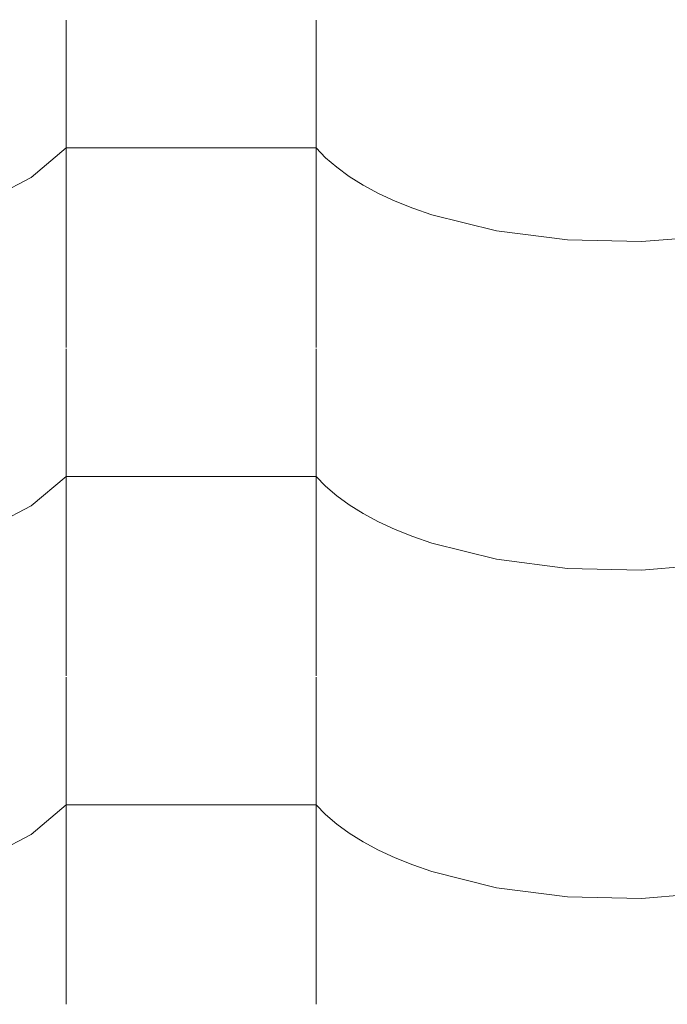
# Model space of a CAD drawing. Header units: millimetres. Extents: x -36478 to 31050, y -14815 to 11827.
# Tile 96 of 256: x -18061 to -17936, y 7715 to 7904. Entities that reach past the tile are written whole.
import ezdxf

# ---------------------------------------------------------------- set-up
doc = ezdxf.new("R2010")
doc.units = ezdxf.units.MM
doc.header["$MEASUREMENT"] = 0
doc.linetypes.add('Wipeout_Contour', pattern=[1000, 0, -1000])
doc.layers.add('Nové_Výplně - Povrchové', color=7, linetype='Continuous')

# ---------------------------------------------------------------- blocks, each defined once
blk = doc.blocks.new('*X13')
at = {"layer": 'Nové_Výplně - Povrchové', "color": 21, "linetype": 'Continuous', "lineweight": 20, "true_color": 0xffaaaa}
for p, q in [((-18051.72, 7903.99), (-18051.72, 7841.11)), ((-18003.69, 7903.99), (-18003.69, 7841.11)), ((-18058.39, 7873.77), (-18051.72, 7879.46)), ((-18027.71, 7879.46), (-18051.72, 7879.46)), ((-18003.69, 7879.46), (-18027.71, 7879.46)), ((-18003.69, 7879.46), (-18001.86, 7877.56)), ((-18001.86, 7877.56), (-17999.74, 7875.73)), ((-17999.74, 7875.73), (-17997.34, 7873.98)), ((-18067.7, 7868.9), (-18058.39, 7873.77)), ((-17997.34, 7873.98), (-17994.65, 7872.3)), ((-17994.65, 7872.3), (-17991.71, 7870.73)), ((-17991.71, 7870.73), (-17988.53, 7869.25)), ((-17988.53, 7869.25), (-17985.12, 7867.88)), ((-17985.12, 7867.88), (-17981.5, 7866.62)), ((-17981.5, 7866.62), (-17969.05, 7863.52)), ((-17969.05, 7863.52), (-17955.39, 7861.77)), ((-17955.39, 7861.77), (-17941.21, 7861.45)), ((-17941.21, 7861.45), (-17927.24, 7862.58)), ((-18051.72, 7840.88), (-18051.72, 7778)), ((-18003.69, 7840.88), (-18003.69, 7778)), ((-18058.39, 7810.66), (-18051.72, 7816.35)), ((-18027.71, 7816.35), (-18051.72, 7816.35)), ((-18003.69, 7816.35), (-18027.71, 7816.35)), ((-18003.69, 7816.35), (-18001.86, 7814.46)), ((-18001.86, 7814.46), (-17999.74, 7812.63)), ((-17999.74, 7812.63), (-17997.34, 7810.87)), ((-18067.7, 7805.8), (-18058.39, 7810.66)), ((-17997.34, 7810.87), (-17994.65, 7809.2)), ((-17994.65, 7809.2), (-17991.71, 7807.62)), ((-17991.71, 7807.62), (-17988.53, 7806.14)), ((-17988.53, 7806.14), (-17985.12, 7804.77)), ((-17985.12, 7804.77), (-17981.5, 7803.52)), ((-17981.5, 7803.52), (-17969.05, 7800.42)), ((-17969.05, 7800.42), (-17955.39, 7798.66)), ((-17941.21, 7798.34), (-17927.24, 7799.47)), ((-17955.39, 7798.66), (-17941.21, 7798.34)), ((-18051.72, 7777.78), (-18051.72, 7714.9)), ((-18003.69, 7777.78), (-18003.69, 7714.9)), ((-18058.39, 7747.56), (-18051.72, 7753.25)), ((-18027.71, 7753.25), (-18051.72, 7753.25)), ((-18003.69, 7753.25), (-18027.71, 7753.25)), ((-18003.69, 7753.25), (-18001.86, 7751.35)), ((-18001.86, 7751.35), (-17999.74, 7749.52)), ((-17999.74, 7749.52), (-17997.34, 7747.77)), ((-17997.34, 7747.77), (-17994.65, 7746.09)), ((-18067.7, 7742.69), (-18058.39, 7747.56)), ((-17994.65, 7746.09), (-17991.71, 7744.52)), ((-17991.71, 7744.52), (-17988.53, 7743.04)), ((-17988.53, 7743.04), (-17985.12, 7741.67)), ((-17985.12, 7741.67), (-17981.5, 7740.41)), ((-17981.5, 7740.41), (-17969.05, 7737.31)), ((-17969.05, 7737.31), (-17955.39, 7735.56)), ((-17955.39, 7735.56), (-17941.21, 7735.24)), ((-17941.21, 7735.24), (-17927.24, 7736.37))]:
    blk.add_line(p, q, dxfattribs=at)
blk = doc.blocks.new('výplň_6_1', base_point=(0, 0))
at = {"layer": 'Nové_Výplně - Povrchové', "color": 21, "linetype": 'Continuous', "lineweight": 20, "true_color": 0xffaaaa}
blk.add_blockref('*X13', (0, 0), dxfattribs=at)
blk = doc.blocks.new('*X6029')
at = {"layer": 'Nové_Výplně - Povrchové', "color": 21, "linetype": 'Continuous', "lineweight": 20, "true_color": 0xffaaaa}
for p, q in [((-18148.33, 7895.67), (-18148.33, 7872.27)), ((-18162.03, 7885.01), (-18148.33, 7885.01)), ((-18143.53, 7876), (-18148.33, 7885.01))]:
    blk.add_line(p, q, dxfattribs=at)
blk = doc.blocks.new('výplň_3014_1', base_point=(0, 0))
at = {"color": 254, "linetype": 'Wipeout_Contour', "lineweight": 0, "ltscale": 79081.275797}
blk.add_wipeout([(-18062.84, 7962.16), (-18190.09, 7863.19), (-18178.94, 7848.46), (-18051.69, 7947.43)], dxfattribs=at).dxf.layer = 'Nové_Výplně - Povrchové'
at = {"layer": 'Nové_Výplně - Povrchové', "color": 21, "linetype": 'Continuous', "lineweight": 20, "true_color": 0xffaaaa}
blk.add_blockref('*X6029', (0, 0), dxfattribs=at)
blk = doc.blocks.new('*X6031')
at = {"layer": 'Nové_Výplně - Povrchové', "color": 21, "linetype": 'Continuous', "lineweight": 20, "true_color": 0xffaaaa}
for p, q in [((-18100.94, 7909.12), (-18093.4, 7892.01)), ((-18132.63, 7872.48), (-18132.33, 7884.71)), ((-18132.22, 7884.79), (-18124.68, 7867.67)), ((-18111.32, 7885.01), (-18131.94, 7885.01)), ((-18102.39, 7885.01), (-18111.32, 7885.01)), ((-18136.05, 7861.76), (-18132.63, 7872.48)), ((-18141.5, 7854.59), (-18136.05, 7861.76)), ((-18151.37, 7847.84), (-18145.48, 7851.5)), ((-18177.63, 7846.74), (-18175.2, 7846.05)), ((-18162.49, 7845.34), (-18151.37, 7847.84)), ((-18175.2, 7846.05), (-18162.49, 7845.34))]:
    blk.add_line(p, q, dxfattribs=at)
blk = doc.blocks.new('výplň_3015_1', base_point=(0, 0))
at = {"color": 254, "linetype": 'Wipeout_Contour', "lineweight": 0, "ltscale": 98817.508571}
blk.add_wipeout([(-18178.94, 7848.46), (-18177.33, 7846.34), (-18169.65, 7832.7), (-18042.69, 7931.45), (-18051.69, 7947.43)], dxfattribs=at).dxf.layer = 'Nové_Výplně - Povrchové'
at = {"layer": 'Nové_Výplně - Povrchové', "color": 21, "linetype": 'Continuous', "lineweight": 20, "true_color": 0xffaaaa}
blk.add_blockref('*X6031', (0, 0), dxfattribs=at)

msp = doc.modelspace()

# ---------------------------------------------------------------- block references
at = {"layer": 'Nové_Výplně - Povrchové', "color": 21, "linetype": 'Continuous', "lineweight": 20, "true_color": 0xffaaaa}
msp.add_blockref('výplň_6_1', (0, 0), dxfattribs=at)

# ---------------------------------------------------------------- next in the draw order: block references
msp.add_blockref('výplň_3014_1', (0, 0), dxfattribs=at)

# ---------------------------------------------------------------- next in the draw order: block references
msp.add_blockref('výplň_3015_1', (0, 0), dxfattribs=at)

doc.saveas('drawing.dxf')
